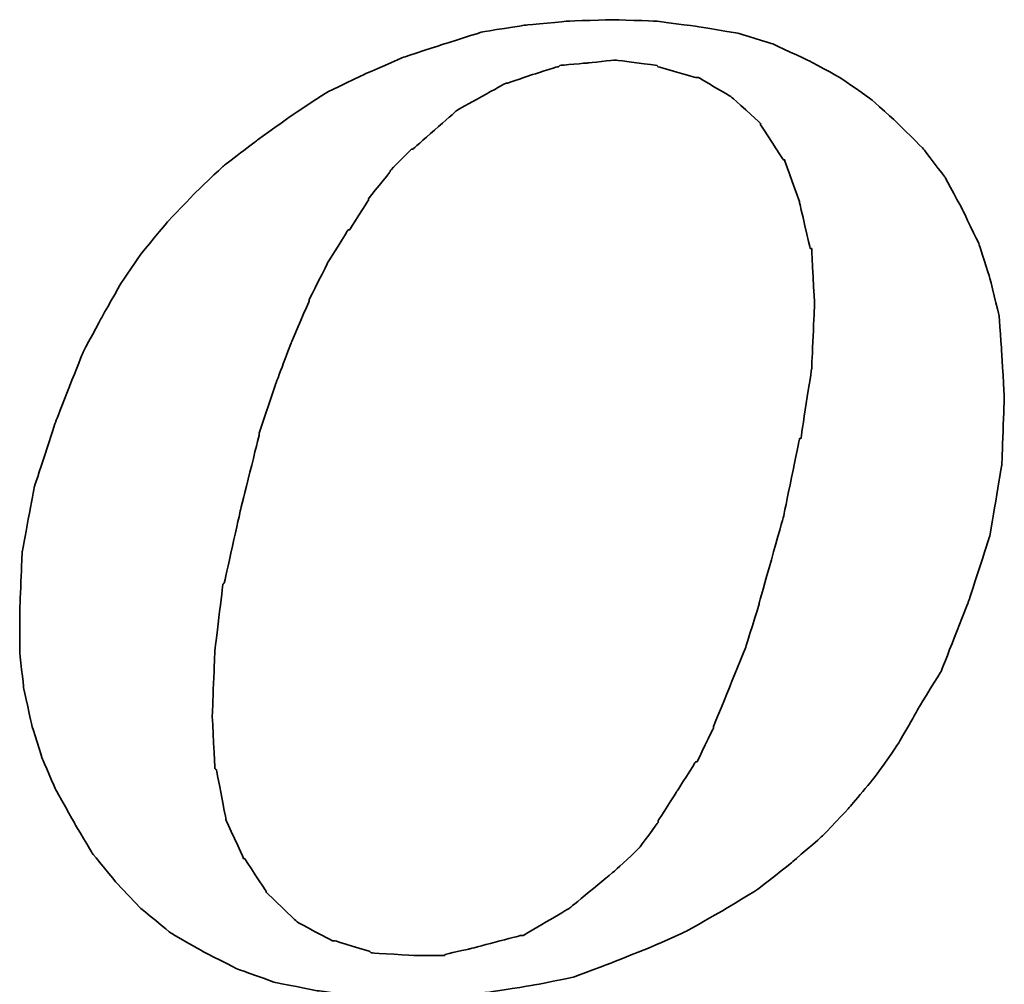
# Model space of a CAD drawing. Header units: inches. Extents: x 17 to 881, y 5 to 673.
# Tile 35 of 41: x 223.76 to 226.24, y 112.63 to 115.07. Entities that reach past the tile are written whole.
import ezdxf

# ---------------------------------------------------------------- set-up
doc = ezdxf.new("R2010")
doc.units = ezdxf.units.IN
doc.header["$LTSCALE"] = 0.1
doc.layers.add('DIM', color=4, linetype='Continuous')
doc.layers.add('layer 1', color=7, linetype='Continuous')

# ---------------------------------------------------------------- blocks, each defined once
blk = doc.blocks.new('TBI MOTION logo(完整正式版)')
at = {"layer": 'layer 1', "color": 22, "lineweight": 35}
for points, knots in [([(35.79625, -6.98375), (35.79625, -6.98375), (36.23125, -7.43875), (36.23125, -7.43875), (36.23125, -7.43875), (36.23125, -7.43875), (36.75625, -7.87125), (36.75625, -7.87125), (36.75625, -7.87125), (36.75625, -7.87125), (37.33125, -8.20375), (37.33125, -8.20375), (37.33125, -8.20375), (37.33125, -8.20375), (37.95625, -8.51875), (37.95625, -8.51875), (37.95625, -8.51875), (37.95625, -8.51875), (38.62625, -8.75875), (38.62625, -8.75875), (38.62625, -8.75875), (38.62625, -8.75875), (39.37125, -8.90375), (39.37125, -8.90375), (39.37125, -8.90375), (39.37125, -8.90375), (40.14125, -8.99875), (40.14125, -8.99875), (40.14125, -8.99875), (40.14125, -8.99875), (41.02625, -9.02375), (41.02625, -9.02375), (41.02625, -9.02375), (41.02625, -9.02375), (41.74625, -8.99875), (41.74625, -8.99875), (41.74625, -8.99875), (41.74625, -8.99875), (42.46625, -8.92375), (42.46625, -8.92375), (42.46625, -8.92375), (42.46625, -8.92375), (43.21125, -8.80625), (43.21125, -8.80625), (43.21125, -8.80625), (43.21125, -8.80625), (43.93125, -8.66375), (43.93125, -8.66375), (43.93125, -8.66375), (43.93125, -8.66375), (44.62625, -8.39875), (44.62625, -8.39875), (44.62625, -8.39875), (44.62625, -8.39875), (45.29625, -8.13375), (45.29625, -8.13375), (45.29625, -8.13375), (45.29625, -8.13375), (45.94625, -7.84375), (45.94625, -7.84375), (45.94625, -7.84375), (45.94625, -7.84375), (46.61625, -7.46375), (46.61625, -7.46375), (46.61625, -7.46375), (46.61625, -7.46375), (47.24125, -7.07875), (47.24125, -7.07875), (47.24125, -7.07875), (47.24125, -7.07875), (47.81625, -6.62375), (47.81625, -6.62375), (47.81625, -6.62375), (47.81625, -6.62375), (48.36875, -6.14375), (48.36875, -6.14375), (48.36875, -6.14375), (48.36875, -6.14375), (48.84625, -5.64125), (48.84625, -5.64125), (48.84625, -5.64125), (48.84625, -5.64125), (49.32625, -5.06375), (49.32625, -5.06375), (49.32625, -5.06375), (49.32625, -5.06375), (49.71125, -4.51374), (49.71125, -4.51374), (49.71125, -4.51374), (49.71125, -4.51374), (50.09625, -3.83874), (50.09625, -3.83874), (50.09625, -3.83874), (50.09625, -3.83874), (50.48125, -3.21374), (50.48125, -3.21374), (50.48125, -3.21374), (50.48125, -3.21374), (50.96125, -1.99125), (50.96125, -1.99125), (50.96125, -1.99125), (50.96125, -1.99125), (51.34375, -0.81875), (51.34375, -0.81875), (51.34375, -0.81875), (51.34375, -0.81875), (51.56125, 0.45624), (51.56125, 0.45624), (51.56125, 0.45624), (51.56125, 0.45624), (51.60625, 1.67624), (51.60625, 1.67624), (51.60625, 1.67624), (51.60625, 1.67624), (51.56125, 2.44625), (51.56125, 2.44625), (51.56125, 2.44625), (51.56125, 2.44625), (51.51125, 3.14125), (51.51125, 3.14125), (51.51125, 3.14125), (51.51125, 3.14125), (51.34375, 3.81125), (51.34375, 3.81125), (51.34375, 3.81125), (51.34375, 3.81125), (51.15125, 4.41125), (51.15125, 4.41125), (51.15125, 4.41125), (51.15125, 4.41125), (50.86125, 5.01125), (50.86125, 5.01125), (50.86125, 5.01125), (50.86125, 5.01125), (50.55125, 5.58875), (50.55125, 5.58875), (50.55125, 5.58875), (50.55125, 5.58875), (50.16625, 6.09125), (50.16625, 6.09125), (50.16625, 6.09125), (50.16625, 6.09125), (49.71125, 6.54875), (49.71125, 6.54875), (49.71125, 6.54875), (49.71125, 6.54875), (49.23125, 6.98125), (49.23125, 6.98125), (49.23125, 6.98125), (49.23125, 6.98125), (48.67875, 7.36625), (48.67875, 7.36625), (48.67875, 7.36625), (48.67875, 7.36625), (48.10375, 7.67625), (48.10375, 7.67625), (48.10375, 7.67625), (48.10375, 7.67625), (47.48125, 7.96375), (47.48125, 7.96375), (47.48125, 7.96375), (47.48125, 7.96375), (46.85625, 8.15625), (46.85625, 8.15625), (46.85625, 8.15625), (46.85625, 8.15625), (46.13625, 8.27624), (46.13625, 8.27624), (46.13625, 8.27624), (46.13625, 8.27624), (45.39125, 8.37125), (45.39125, 8.37125), (45.39125, 8.37125), (45.39125, 8.37125), (44.62625, 8.39624), (44.62625, 8.39624), (44.62625, 8.39624), (44.62625, 8.39624), (43.83625, 8.37125), (43.83625, 8.37125), (43.83625, 8.37125), (43.83625, 8.37125), (43.09125, 8.30125), (43.09125, 8.30125), (43.09125, 8.30125), (43.09125, 8.30125), (42.32125, 8.18125), (42.32125, 8.18125), (42.32125, 8.18125), (42.32125, 8.18125), (41.62875, 7.96375), (41.62875, 7.96375), (41.62875, 7.96375), (41.62875, 7.96375), (40.90625, 7.72625), (40.90625, 7.72625), (40.90625, 7.72625), (40.90625, 7.72625), (40.23624, 7.43625), (40.23624, 7.43625), (40.23624, 7.43625), (40.23624, 7.43625), (39.54124, 7.10125), (39.54124, 7.10125), (39.54124, 7.10125), (39.54124, 7.10125), (38.91625, 6.69125), (38.91625, 6.69125), (38.91625, 6.69125), (38.91625, 6.69125), (38.31625, 6.26125), (38.31625, 6.26125), (38.31625, 6.26125), (38.31625, 6.26125), (37.69125, 5.78125), (37.69125, 5.78125), (37.69125, 5.78125), (37.69125, 5.78125), (37.18625, 5.30125), (37.18625, 5.30125), (37.18625, 5.30125), (37.18625, 5.30125), (36.70625, 4.79624), (36.70625, 4.79624), (36.70625, 4.79624), (36.70625, 4.79624), (36.23125, 4.22125), (36.23125, 4.22125), (36.23125, 4.22125), (36.23125, 4.22125), (35.87124, 3.69375), (35.87124, 3.69375), (35.87124, 3.69375), (35.87124, 3.69375), (35.53125, 3.09125), (35.53125, 3.09125), (35.53125, 3.09125), (35.53125, 3.09125), (35.19875, 2.47125), (35.19875, 2.47125), (35.19875, 2.47125), (35.19875, 2.47125), (34.71625, 1.24625), (34.71625, 1.24625), (34.71625, 1.24625), (34.71625, 1.24625), (34.33125, 0.06874), (34.33125, 0.06874), (34.33125, 0.06874), (34.33125, 0.06874), (34.11625, -1.07875), (34.11625, -1.07875), (34.11625, -1.07875), (34.11625, -1.07875), (34.07125, -2.15875), (34.07125, -2.15875), (34.07125, -2.15875), (34.07125, -2.15875), (34.07125, -2.85375), (34.07125, -2.85375), (34.07125, -2.85375), (34.07125, -2.85375), (34.14125, -3.50375), (34.14125, -3.50375), (34.14125, -3.50375), (34.14125, -3.50375), (34.28625, -4.17375), (34.28625, -4.17375), (34.28625, -4.17375), (34.28625, -4.17375), (34.47625, -4.77624), (34.47625, -4.77624), (34.47625, -4.77624), (34.47625, -4.77624), (34.71625, -5.32625), (34.71625, -5.32625), (34.71625, -5.32625), (34.71625, -5.32625), (35.05375, -5.92875), (35.05375, -5.92875), (35.05375, -5.92875), (35.05375, -5.92875), (35.36375, -6.45375), (35.36375, -6.45375), (35.36375, -6.45375), (35.36375, -6.45375), (35.79625, -6.98375), (35.79625, -6.98375)], [0, 0, 0, 0, 0.01388889, 0.01388889, 0.01388889, 0.0138889, 0.02777778, 0.02777778, 0.02777778, 0.02777779, 0.04166667, 0.04166667, 0.04166667, 0.04166668, 0.05555556, 0.05555556, 0.05555556, 0.05555557, 0.06944444, 0.06944444, 0.06944444, 0.06944445, 0.08333333, 0.08333333, 0.08333333, 0.08333334, 0.09722222, 0.09722222, 0.09722222, 0.09722223, 0.11111111, 0.11111111, 0.11111111, 0.11111112, 0.125, 0.125, 0.125, 0.12500001, 0.13888889, 0.13888889, 0.13888889, 0.1388889, 0.15277778, 0.15277778, 0.15277778, 0.15277779, 0.16666667, 0.16666667, 0.16666667, 0.16666668, 0.18055556, 0.18055556, 0.18055556, 0.18055557, 0.19444444, 0.19444444, 0.19444444, 0.19444445, 0.20833333, 0.20833333, 0.20833333, 0.20833334, 0.22222222, 0.22222222, 0.22222222, 0.22222223, 0.23611111, 0.23611111, 0.23611111, 0.23611112, 0.25, 0.25, 0.25, 0.25000001, 0.26388889, 0.26388889, 0.26388889, 0.2638889, 0.27777778, 0.27777778, 0.27777778, 0.27777779, 0.29166667, 0.29166667, 0.29166667, 0.29166668, 0.30555556, 0.30555556, 0.30555556, 0.30555557, 0.31944444, 0.31944444, 0.31944444, 0.31944445, 0.33333333, 0.33333333, 0.33333333, 0.33333334, 0.34722222, 0.34722222, 0.34722222, 0.34722223, 0.36111111, 0.36111111, 0.36111111, 0.36111112, 0.375, 0.375, 0.375, 0.37500001, 0.38888889, 0.38888889, 0.38888889, 0.3888889, 0.40277778, 0.40277778, 0.40277778, 0.40277779, 0.41666667, 0.41666667, 0.41666667, 0.41666668, 0.43055556, 0.43055556, 0.43055556, 0.43055557, 0.44444444, 0.44444444, 0.44444444, 0.44444445, 0.45833333, 0.45833333, 0.45833333, 0.45833334, 0.47222222, 0.47222222, 0.47222222, 0.47222223, 0.48611111, 0.48611111, 0.48611111, 0.48611112, 0.5, 0.5, 0.5, 0.50000001, 0.51388889, 0.51388889, 0.51388889, 0.5138889, 0.52777778, 0.52777778, 0.52777778, 0.52777779, 0.54166667, 0.54166667, 0.54166667, 0.54166668, 0.55555556, 0.55555556, 0.55555556, 0.55555557, 0.56944444, 0.56944444, 0.56944444, 0.56944445, 0.58333333, 0.58333333, 0.58333333, 0.58333334, 0.59722222, 0.59722222, 0.59722222, 0.59722223, 0.61111111, 0.61111111, 0.61111111, 0.61111112, 0.625, 0.625, 0.625, 0.62500001, 0.63888889, 0.63888889, 0.63888889, 0.6388889, 0.65277778, 0.65277778, 0.65277778, 0.65277779, 0.66666667, 0.66666667, 0.66666667, 0.66666668, 0.68055556, 0.68055556, 0.68055556, 0.68055557, 0.69444444, 0.69444444, 0.69444444, 0.69444445, 0.70833333, 0.70833333, 0.70833333, 0.70833334, 0.72222222, 0.72222222, 0.72222222, 0.72222223, 0.73611111, 0.73611111, 0.73611111, 0.73611112, 0.75, 0.75, 0.75, 0.75000001, 0.76388889, 0.76388889, 0.76388889, 0.7638889, 0.77777778, 0.77777778, 0.77777778, 0.77777779, 0.79166667, 0.79166667, 0.79166667, 0.79166668, 0.80555556, 0.80555556, 0.80555556, 0.80555557, 0.81944444, 0.81944444, 0.81944444, 0.81944445, 0.83333333, 0.83333333, 0.83333333, 0.83333334, 0.84722222, 0.84722222, 0.84722222, 0.84722223, 0.86111111, 0.86111111, 0.86111111, 0.86111112, 0.875, 0.875, 0.875, 0.87500001, 0.88888889, 0.88888889, 0.88888889, 0.8888889, 0.90277778, 0.90277778, 0.90277778, 0.90277779, 0.91666667, 0.91666667, 0.91666667, 0.91666668, 0.93055556, 0.93055556, 0.93055556, 0.93055557, 0.94444444, 0.94444444, 0.94444444, 0.94444445, 0.95833333, 0.95833333, 0.95833333, 0.95833334, 0.97222222, 0.97222222, 0.97222222, 0.97222223, 0.98611111, 0.98611111, 0.98611111, 0.98611112, 1, 1, 1, 1]), ([(38.33875, 1.03124), (38.33875, 1.03124), (38.62625, 1.89625), (38.62625, 1.89625), (38.62625, 1.89625), (38.62625, 1.89625), (38.91625, 2.66375), (38.91625, 2.66375), (38.91625, 2.66375), (38.91625, 2.66375), (39.22625, 3.38125), (39.22625, 3.38125), (39.22625, 3.38125), (39.22625, 3.38125), (39.22625, 3.40624), (39.22625, 3.40624), (39.22625, 3.40624), (39.22625, 3.40624), (39.56124, 4.07624), (39.56124, 4.07624), (39.56124, 4.07624), (39.56124, 4.07624), (39.92125, 4.65125), (39.92125, 4.65125), (39.92125, 4.65125), (39.92125, 4.65125), (39.94625, 4.65125), (39.94625, 4.65125), (39.94625, 4.65125), (39.94625, 4.65125), (40.28125, 5.17875), (40.28125, 5.17875), (40.28125, 5.17875), (40.28125, 5.17875), (40.28125, 5.20375), (40.28125, 5.20375), (40.28125, 5.20375), (40.28125, 5.20375), (40.66875, 5.68625), (40.66875, 5.68625), (40.66875, 5.68625), (40.66875, 5.68625), (40.66875, 5.70625), (40.66875, 5.70625), (40.66875, 5.70625), (40.66875, 5.70625), (41.05124, 6.09125), (41.05124, 6.09125), (41.05124, 6.09125), (41.05124, 6.09125), (41.07625, 6.09125), (41.07625, 6.09125), (41.07625, 6.09125), (41.07625, 6.09125), (41.84125, 6.76625), (41.84125, 6.76625), (41.84125, 6.76625), (41.84125, 6.76625), (41.86625, 6.78625), (41.86625, 6.78625), (41.86625, 6.78625), (41.86625, 6.78625), (42.73125, 7.26624), (42.73125, 7.26624), (42.73125, 7.26624), (42.73125, 7.26624), (42.75625, 7.26624), (42.75625, 7.26624), (42.75625, 7.26624), (42.75625, 7.26624), (43.18625, 7.41125), (43.18625, 7.41125), (43.18625, 7.41125), (43.18625, 7.41125), (43.64125, 7.55625), (43.64125, 7.55625), (43.64125, 7.55625), (43.64125, 7.55625), (43.66625, 7.55625), (43.66625, 7.55625), (43.66625, 7.55625), (43.66625, 7.55625), (43.69125, 7.58124), (43.69125, 7.58124), (43.69125, 7.58124), (43.69125, 7.58124), (44.19125, 7.62625), (44.19125, 7.62625), (44.19125, 7.62625), (44.19125, 7.62625), (44.67125, 7.67625), (44.67125, 7.67625), (44.67125, 7.67625), (44.67125, 7.67625), (44.69625, 7.67625), (44.69625, 7.67625), (44.69625, 7.67625), (44.69625, 7.67625), (45.41875, 7.58124), (45.41875, 7.58124), (45.41875, 7.58124), (45.41875, 7.58124), (45.44125, 7.55625), (45.44125, 7.55625), (45.44125, 7.55625), (45.44125, 7.55625), (46.11125, 7.36625), (46.11125, 7.36625), (46.11125, 7.36625), (46.11125, 7.36625), (46.13625, 7.36625), (46.13625, 7.36625), (46.13625, 7.36625), (46.13625, 7.36625), (46.15875, 7.36625), (46.15875, 7.36625), (46.15875, 7.36625), (46.15875, 7.36625), (46.73625, 7.02624), (46.73625, 7.02624), (46.73625, 7.02624), (46.73625, 7.02624), (46.76125, 7.00624), (46.76125, 7.00624), (46.76125, 7.00624), (46.76125, 7.00624), (47.24125, 6.57124), (47.24125, 6.57124), (47.24125, 6.57124), (47.24125, 6.57124), (47.26625, 6.54875), (47.26625, 6.54875), (47.26625, 6.54875), (47.26625, 6.54875), (47.26625, 6.52375), (47.26625, 6.52375), (47.26625, 6.52375), (47.26625, 6.52375), (47.67375, 5.89875), (47.67375, 5.89875), (47.67375, 5.89875), (47.67375, 5.89875), (47.69625, 5.89875), (47.69625, 5.89875), (47.69625, 5.89875), (47.69625, 5.89875), (47.69625, 5.87625), (47.69625, 5.87625), (47.69625, 5.87625), (47.69625, 5.87625), (47.96125, 5.15625), (47.96125, 5.15625), (47.96125, 5.15625), (47.96125, 5.15625), (47.96125, 5.13125), (47.96125, 5.13125), (47.96125, 5.13125), (47.96125, 5.13125), (48.15125, 4.31875), (48.15125, 4.31875), (48.15125, 4.31875), (48.15125, 4.31875), (48.17625, 4.31875), (48.17625, 4.31875), (48.17625, 4.31875), (48.17625, 4.31875), (48.17625, 4.29125), (48.17625, 4.29125), (48.17625, 4.29125), (48.17625, 4.29125), (48.22625, 3.33125), (48.22625, 3.33125), (48.22625, 3.33125), (48.22625, 3.33125), (48.22625, 3.30875), (48.22625, 3.30875), (48.22625, 3.30875), (48.22625, 3.30875), (48.17625, 2.20624), (48.17625, 2.20624), (48.17625, 2.20624), (48.17625, 2.20624), (48.17625, 2.18124), (48.17625, 2.18124), (48.17625, 2.18124), (48.17625, 2.18124), (47.98375, 0.93624), (47.98375, 0.93624), (47.98375, 0.93624), (47.98375, 0.93624), (47.96125, 0.93624), (47.96125, 0.93624), (47.96125, 0.93624), (47.96125, 0.93624), (47.67375, -0.45874), (47.67375, -0.45874), (47.67375, -0.45874), (47.67375, -0.45874), (47.24125, -1.99125), (47.24125, -1.99125), (47.24125, -1.99125), (47.24125, -1.99125), (47.24125, -2.01874), (47.24125, -2.01874), (47.24125, -2.01874), (47.24125, -2.01874), (47.00125, -2.78375), (47.00125, -2.78375), (47.00125, -2.78375), (47.00125, -2.78375), (46.71125, -3.50375), (46.71125, -3.50375), (46.71125, -3.50375), (46.71125, -3.50375), (46.42625, -4.19875), (46.42625, -4.19875), (46.42625, -4.19875), (46.42625, -4.19875), (46.42625, -4.22375), (46.42625, -4.22375), (46.42625, -4.22375), (46.42625, -4.22375), (46.13625, -4.82374), (46.13625, -4.82374), (46.13625, -4.82374), (46.13625, -4.82374), (46.11125, -4.82374), (46.11125, -4.82374), (46.11125, -4.82374), (46.11125, -4.82374), (45.77625, -5.35125), (45.77625, -5.35125), (45.77625, -5.35125), (45.77625, -5.35125), (45.44125, -5.87875), (45.44125, -5.87875), (45.44125, -5.87875), (45.44125, -5.87875), (45.44125, -5.90375), (45.44125, -5.90375), (45.44125, -5.90375), (45.44125, -5.90375), (45.10625, -6.35875), (45.10625, -6.35875), (45.10625, -6.35875), (45.10625, -6.35875), (45.08125, -6.38375), (45.08125, -6.38375), (45.08125, -6.38375), (45.08125, -6.38375), (44.69625, -6.74375), (44.69625, -6.74375), (44.69625, -6.74375), (44.69625, -6.74375), (43.88375, -7.41625), (43.88375, -7.41625), (43.88375, -7.41625), (43.88375, -7.41625), (43.85625, -7.43875), (43.85625, -7.43875), (43.85625, -7.43875), (43.85625, -7.43875), (43.04125, -7.91875), (43.04125, -7.91875), (43.04125, -7.91875), (43.04125, -7.91875), (43.01625, -7.91875), (43.01625, -7.91875), (43.01625, -7.91875), (43.01625, -7.91875), (42.99625, -7.91875), (42.99625, -7.91875), (42.99625, -7.91875), (42.99625, -7.91875), (42.08125, -8.15875), (42.08125, -8.15875), (42.08125, -8.15875), (42.08125, -8.15875), (41.65125, -8.25625), (41.65125, -8.25625), (41.65125, -8.25625), (41.65125, -8.25625), (41.62875, -8.27875), (41.62875, -8.27875), (41.62875, -8.27875), (41.62875, -8.27875), (41.60125, -8.27875), (41.60125, -8.27875), (41.60125, -8.27875), (41.60125, -8.27875), (41.12125, -8.27875), (41.12125, -8.27875), (41.12125, -8.27875), (41.12125, -8.27875), (40.35624, -8.23125), (40.35624, -8.23125), (40.35624, -8.23125), (40.35624, -8.23125), (40.33125, -8.23125), (40.33125, -8.23125), (40.33125, -8.23125), (40.33125, -8.23125), (40.30625, -8.20375), (40.30625, -8.20375), (40.30625, -8.20375), (40.30625, -8.20375), (39.68375, -8.01375), (39.68375, -8.01375), (39.68375, -8.01375), (39.68375, -8.01375), (39.66124, -8.01375), (39.66124, -8.01375), (39.66124, -8.01375), (39.66124, -8.01375), (39.63625, -8.01375), (39.63625, -8.01375), (39.63625, -8.01375), (39.63625, -8.01375), (39.01125, -7.67875), (39.01125, -7.67875), (39.01125, -7.67875), (39.01125, -7.67875), (38.98875, -7.65375), (38.98875, -7.65375), (38.98875, -7.65375), (38.98875, -7.65375), (38.48625, -7.17375), (38.48625, -7.17375), (38.48625, -7.17375), (38.48625, -7.17375), (38.45875, -7.14875), (38.45875, -7.14875), (38.45875, -7.14875), (38.45875, -7.14875), (38.45875, -7.12875), (38.45875, -7.12875), (38.45875, -7.12875), (38.45875, -7.12875), (38.07625, -6.54875), (38.07625, -6.54875), (38.07625, -6.54875), (38.07625, -6.54875), (38.05125, -6.54875), (38.05125, -6.54875), (38.05125, -6.54875), (38.05125, -6.54875), (38.05125, -6.52875), (38.05125, -6.52875), (38.05125, -6.52875), (38.05125, -6.52875), (37.74125, -5.85375), (37.74125, -5.85375), (37.74125, -5.85375), (37.74125, -5.85375), (37.74125, -5.82875), (37.74125, -5.82875), (37.74125, -5.82875), (37.74125, -5.82875), (37.57375, -4.96875), (37.57375, -4.96875), (37.57375, -4.96875), (37.57375, -4.96875), (37.54625, -4.94375), (37.54625, -4.94375), (37.54625, -4.94375), (37.54625, -4.94375), (37.50125, -4.03375), (37.50125, -4.03375), (37.50125, -4.03375), (37.50125, -4.03375), (37.50125, -4.00875), (37.50125, -4.00875), (37.50125, -4.00875), (37.50125, -4.00875), (37.54625, -2.85375), (37.54625, -2.85375), (37.54625, -2.85375), (37.54625, -2.85375), (37.69125, -1.65875), (37.69125, -1.65875), (37.69125, -1.65875), (37.69125, -1.65875), (37.71624, -1.63375), (37.71624, -1.63375), (37.71624, -1.63375), (37.71624, -1.63375), (38.00375, -0.33875), (38.00375, -0.33875), (38.00375, -0.33875), (38.00375, -0.33875), (38.33875, 1.00624), (38.33875, 1.00624), (38.33875, 1.00624), (38.33875, 1.00624), (38.33875, 1.03124), (38.33875, 1.03124)], [0, 0, 0, 0, 0.01010101, 0.01010101, 0.01010101, 0.01010102, 0.02020202, 0.02020202, 0.02020202, 0.02020203, 0.03030303, 0.03030303, 0.03030303, 0.03030304, 0.04040404, 0.04040404, 0.04040404, 0.04040405, 0.05050505, 0.05050505, 0.05050505, 0.05050506, 0.06060606, 0.06060606, 0.06060606, 0.06060607, 0.07070707, 0.07070707, 0.07070707, 0.07070708, 0.08080808, 0.08080808, 0.08080808, 0.08080809, 0.09090909, 0.09090909, 0.09090909, 0.0909091, 0.1010101, 0.1010101, 0.1010101, 0.10101011, 0.11111111, 0.11111111, 0.11111111, 0.11111112, 0.12121212, 0.12121212, 0.12121212, 0.12121213, 0.13131313, 0.13131313, 0.13131313, 0.13131314, 0.14141414, 0.14141414, 0.14141414, 0.14141415, 0.15151515, 0.15151515, 0.15151515, 0.15151516, 0.16161616, 0.16161616, 0.16161616, 0.16161617, 0.17171717, 0.17171717, 0.17171717, 0.17171718, 0.18181818, 0.18181818, 0.18181818, 0.18181819, 0.19191919, 0.19191919, 0.19191919, 0.1919192, 0.2020202, 0.2020202, 0.2020202, 0.20202021, 0.21212121, 0.21212121, 0.21212121, 0.21212122, 0.22222222, 0.22222222, 0.22222222, 0.22222223, 0.23232323, 0.23232323, 0.23232323, 0.23232324, 0.24242424, 0.24242424, 0.24242424, 0.24242425, 0.25252525, 0.25252525, 0.25252525, 0.25252526, 0.26262626, 0.26262626, 0.26262626, 0.26262627, 0.27272727, 0.27272727, 0.27272727, 0.27272728, 0.28282828, 0.28282828, 0.28282828, 0.28282829, 0.29292929, 0.29292929, 0.29292929, 0.2929293, 0.3030303, 0.3030303, 0.3030303, 0.30303031, 0.31313131, 0.31313131, 0.31313131, 0.31313132, 0.32323232, 0.32323232, 0.32323232, 0.32323233, 0.33333333, 0.33333333, 0.33333333, 0.33333334, 0.34343434, 0.34343434, 0.34343434, 0.34343435, 0.35353535, 0.35353535, 0.35353535, 0.35353536, 0.36363636, 0.36363636, 0.36363636, 0.36363637, 0.37373737, 0.37373737, 0.37373737, 0.37373738, 0.38383838, 0.38383838, 0.38383838, 0.38383839, 0.39393939, 0.39393939, 0.39393939, 0.3939394, 0.4040404, 0.4040404, 0.4040404, 0.40404041, 0.41414141, 0.41414141, 0.41414141, 0.41414142, 0.42424242, 0.42424242, 0.42424242, 0.42424243, 0.43434343, 0.43434343, 0.43434343, 0.43434344, 0.44444444, 0.44444444, 0.44444444, 0.44444445, 0.45454545, 0.45454545, 0.45454545, 0.45454546, 0.46464646, 0.46464646, 0.46464646, 0.46464647, 0.47474747, 0.47474747, 0.47474747, 0.47474748, 0.48484848, 0.48484848, 0.48484848, 0.48484849, 0.49494949, 0.49494949, 0.49494949, 0.4949495, 0.50505051, 0.50505051, 0.50505051, 0.50505052, 0.51515152, 0.51515152, 0.51515152, 0.51515153, 0.52525253, 0.52525253, 0.52525253, 0.52525254, 0.53535354, 0.53535354, 0.53535354, 0.53535355, 0.54545455, 0.54545455, 0.54545455, 0.54545456, 0.55555556, 0.55555556, 0.55555556, 0.55555557, 0.56565657, 0.56565657, 0.56565657, 0.56565658, 0.57575758, 0.57575758, 0.57575758, 0.57575759, 0.58585859, 0.58585859, 0.58585859, 0.5858586, 0.5959596, 0.5959596, 0.5959596, 0.59595961, 0.60606061, 0.60606061, 0.60606061, 0.60606062, 0.61616162, 0.61616162, 0.61616162, 0.61616163, 0.62626263, 0.62626263, 0.62626263, 0.62626264, 0.63636364, 0.63636364, 0.63636364, 0.63636365, 0.64646465, 0.64646465, 0.64646465, 0.64646466, 0.65656566, 0.65656566, 0.65656566, 0.65656567, 0.66666667, 0.66666667, 0.66666667, 0.66666668, 0.67676768, 0.67676768, 0.67676768, 0.67676769, 0.68686869, 0.68686869, 0.68686869, 0.6868687, 0.6969697, 0.6969697, 0.6969697, 0.69696971, 0.70707071, 0.70707071, 0.70707071, 0.70707072, 0.71717172, 0.71717172, 0.71717172, 0.71717173, 0.72727273, 0.72727273, 0.72727273, 0.72727274, 0.73737374, 0.73737374, 0.73737374, 0.73737375, 0.74747475, 0.74747475, 0.74747475, 0.74747476, 0.75757576, 0.75757576, 0.75757576, 0.75757577, 0.76767677, 0.76767677, 0.76767677, 0.76767678, 0.77777778, 0.77777778, 0.77777778, 0.77777779, 0.78787879, 0.78787879, 0.78787879, 0.7878788, 0.7979798, 0.7979798, 0.7979798, 0.79797981, 0.80808081, 0.80808081, 0.80808081, 0.80808082, 0.81818182, 0.81818182, 0.81818182, 0.81818183, 0.82828283, 0.82828283, 0.82828283, 0.82828284, 0.83838384, 0.83838384, 0.83838384, 0.83838385, 0.84848485, 0.84848485, 0.84848485, 0.84848486, 0.85858586, 0.85858586, 0.85858586, 0.85858587, 0.86868687, 0.86868687, 0.86868687, 0.86868688, 0.87878788, 0.87878788, 0.87878788, 0.87878789, 0.88888889, 0.88888889, 0.88888889, 0.8888889, 0.8989899, 0.8989899, 0.8989899, 0.89898991, 0.90909091, 0.90909091, 0.90909091, 0.90909092, 0.91919192, 0.91919192, 0.91919192, 0.91919193, 0.92929293, 0.92929293, 0.92929293, 0.92929294, 0.93939394, 0.93939394, 0.93939394, 0.93939395, 0.94949495, 0.94949495, 0.94949495, 0.94949496, 0.95959596, 0.95959596, 0.95959596, 0.95959597, 0.96969697, 0.96969697, 0.96969697, 0.96969698, 0.97979798, 0.97979798, 0.97979798, 0.97979799, 0.98989899, 0.98989899, 0.98989899, 0.989899, 1, 1, 1, 1])]:
    blk.add_open_spline(points, degree=3, knots=knots, dxfattribs=at)

msp = doc.modelspace()

# ---------------------------------------------------------------- block references
at = {"layer": 'DIM', "xscale": 0.141750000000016, "yscale": 0.141750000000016, "zscale": 0.141750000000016}
msp.add_blockref('TBI MOTION logo(完整正式版)', (218.9297, 113.8773), dxfattribs=at)

doc.saveas('drawing.dxf')
